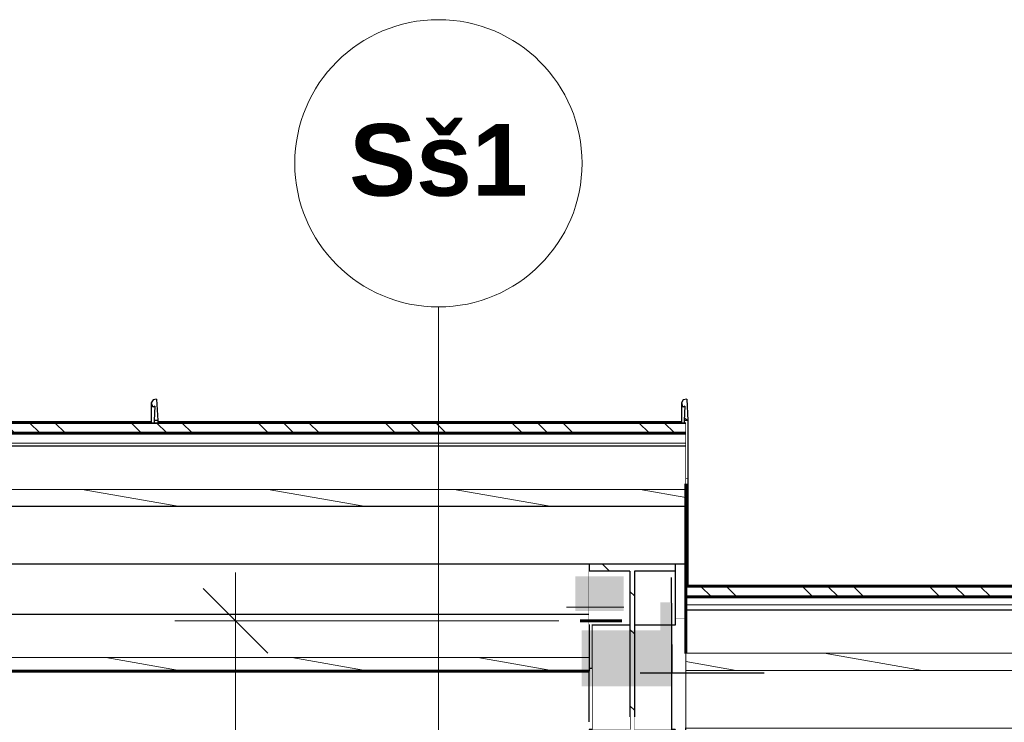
# Model space of a CAD drawing. Header units: millimetres. Extents: x -543656 to -529918, y -2500 to 6290.
# Tile 38 of 58: x -539997 to -538626, y 5311 to 6290. Entities that reach past the tile are written whole.
import ezdxf
from ezdxf.enums import TextEntityAlignment as Align

# ---------------------------------------------------------------- set-up
doc = ezdxf.new("R2010")
doc.units = ezdxf.units.MM
doc.header["$MEASUREMENT"] = 0
doc.linetypes.add('Wipeout_Contour', pattern=[1000, 0, -1000])
for name, color, linetype in [('2 - KÓTA NS.2D', 7, 'Continuous'), ('2 - TEXT HLAVNÍ NS.2D', 7, 'Continuous'), ('2 - ČÁRA HLAVNÍ.2D', 7, 'Continuous'), ('4 - OBKLADY VNĚJŠÍ.3D', 7, 'Continuous'), ('4 - PRVKY KLEMPÍŘSKÉ.3D', 7, 'Continuous'), ('4 - PRVKY ZÁMEČNICKÉ.3D', 7, 'Continuous'), ('4 - STŘEŠNÍ KRYTINA.3D', 7, 'Continuous'), ('Konstrukce – Dělicí čáry vrstev', 7, 'Continuous'), ('Výplně - Povrchové', 7, 'Continuous'), ('Výplně – Řezové', 7, 'Continuous')]:
    doc.layers.add(name, color=color, linetype=linetype)
doc.styles.add('GENEROVANÝ_STYL_1', font='Arial.ttf')
doc.styles.add('GENEROVANÝ_STYL_2', font='Arial Bold.ttf')
doc.linetypes.add('ČÁRA PAROZÁBRANA', pattern='A,0,[1,B ŘEZ B-B´1.Shx,S=2.380952,R=0,X=0,Y=0.0075],-300,0', length=300)
doc.dimstyles.new('GENEROVANÝ_STYL__1', dxfattribs={"dimtxt": 100, "dimasz": 85.5, "dimexe": 0.18, "dimexo": 450, "dimgap": 0, "dimtad": 1, "dimdec": 0, "dimzin": 0, "dimdsep": 46, "dimtxsty": 'GENEROVANÝ_STYL_1', "dimblk": 'ARROWHEAD_6', "dimblk1": 'ARROWHEAD_6', "dimblk2": 'ARROWHEAD_6', "dimcen": 0.09, "dimclrd": 256, "dimclre": 256, "dimclrt": 256, "dimazin": 0, "dimtfac": 1, "dimtdec": 4, "dimtmove": 0, "dimatfit": 3, "dimfxl": 1, "dimtolj": 1, "dimtzin": 0, "dimarcsym": 0})
pattern_1 = [(135, (-1697940.48, 0), (88.388348, 88.388348), []), (135, (-1697958.16, -17.68), (88.388348, 88.388348), []), (135, (-1697975.84, -35.36), (88.388348, 88.388348), [])]
pattern_2 = [(0, (-1697940.485, 0), (0, 15), [])]
pattern_3 = [(170, (-1697940.485, 0), (7.8141678, 44.3163477), [])]

# ---------------------------------------------------------------- blocks, each defined once
blk = doc.blocks.new('Řez_15', base_point=(-1697940.5, 0))
at = {"color": 254, "linetype": 'Wipeout_Contour', "lineweight": 0, "ltscale": 8625698.079620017}
blk.add_wipeout([(-539089.2, 5446.9), (-539089.2, 5301.2), (-539084.2, 5301.2), (-539084.2, 5222.3), (-539089.2, 5222.3), (-539089.2, 4965.1), (-539087.8, 4967.3), (-539083.5, 4973.5), (-539083.5, 5053.1), (-539069.2, 5053.1), (-539069.2, 5169.2), (-539069.2, 5169.2), (-539069.2, 5302.5), (-539069.2, 5456.4), (-539084.2, 5456.4), (-539084.2, 5446.9)], dxfattribs=at).dxf.layer = 'Výplně - Povrchové'
at = {"layer": '4 - STŘEŠNÍ KRYTINA.3D', "color": 181, "linetype": 'Continuous', "lineweight": 30, "true_color": 0x9e3eff}
blk.add_line((-539069.2, 5456.4), (-539084.2, 5456.4), dxfattribs=at)
blk = doc.blocks.new('Řez_16', base_point=(-1697940.5, 0))
at = {"layer": 'Výplně – Řezové', "linetype": 'Continuous', "lineweight": 0, "true_color": 0x000000}
h = blk.add_hatch(dxfattribs=at)
h.set_pattern_fill('KOV_HLINÍK', color=18, style=0, pattern_type=2)
h.set_pattern_definition(pattern_1)
h.paths.add_polyline_path([(-540544.2, 5729), (-540544.2, 5713.9), (-539069.2, 5713.9), (-539069.2, 5729)])
h = blk.add_hatch(dxfattribs=at)
h.set_pattern_fill('DESKY_CETRIS__OSB____', color=18, style=0, pattern_type=2)
h.set_pattern_definition(pattern_2)
h.paths.add_polyline_path([(-540544.2, 5695.9), (-539069.2, 5695.9), (-539069.2, 5713.9), (-540544.2, 5713.9)])
h = blk.add_hatch(dxfattribs=at)
h.set_pattern_fill('DŘEVO___BEDNĚNÍ', color=18, style=0, pattern_type=2)
h.set_pattern_definition(pattern_3)
h.paths.add_polyline_path([(-540544.2, 5635.8), (-540544.2, 5611.8), (-539069.2, 5611.8), (-539069.2, 5635.8)])
at = {"layer": '4 - STŘEŠNÍ KRYTINA.3D', "color": 181, "linetype": 'Continuous', "lineweight": 60, "true_color": 0x9e3eff}
blk.add_line((-539069.2, 5729), (-540544.2, 5729), dxfattribs=at)
at = {"layer": '4 - STŘEŠNÍ KRYTINA.3D', "color": 181, "linetype": 'Continuous', "lineweight": 15, "true_color": 0x9e3eff}
blk.add_line((-539069.2, 5729), (-539069.2, 5713.9), dxfattribs=at)
at = {"layer": '4 - STŘEŠNÍ KRYTINA.3D', "color": 7, "linetype": 'Continuous', "lineweight": 30, "flags": 128}
blk.add_lwpolyline([(-539069.2, 5713.9), (-539069.2, 5695.9), (-539069.2, 5635.8)], dxfattribs=at)
at = {"layer": 'Konstrukce – Dělicí čáry vrstev', "color": 181, "linetype": 'Continuous', "lineweight": 60, "true_color": 0x9e3eff}
blk.add_line((-539069.2, 5713.9), (-540544.2, 5713.9), dxfattribs=at)
at = {"layer": 'Konstrukce – Dělicí čáry vrstev', "color": 7, "linetype": 'Continuous', "lineweight": 30}
for p, q in [((-539069.2, 5695.9), (-540544.2, 5695.9)), ((-539069.2, 5611.8), (-540544.2, 5611.8))]:
    blk.add_line(p, q, dxfattribs=at)
at = {"layer": 'Konstrukce – Dělicí čáry vrstev', "color": 181, "linetype": 'ČÁRA PAROZÁBRANA', "lineweight": 15, "true_color": 0x9e3eff}
blk.add_line((-539069.2, 5635.8), (-540544.2, 5635.8), dxfattribs=at)
at = {"color": 254, "linetype": 'Wipeout_Contour', "lineweight": 0, "ltscale": 3234614.098689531}
blk.add_wipeout([(-539084.2, 5531.7), (-539084.2, 5456.4), (-539069.2, 5456.4), (-539069.2, 5468.1), (-539069.2, 5499.7), (-539069.2, 5531.7)], dxfattribs=at).dxf.layer = 'Výplně - Povrchové'
at = {"layer": '4 - STŘEŠNÍ KRYTINA.3D', "color": 7, "linetype": 'Continuous', "lineweight": 30}
blk.add_line((-539069.2, 5531.7), (-539084.2, 5531.7), dxfattribs=at)
at = {"layer": '4 - STŘEŠNÍ KRYTINA.3D', "color": 181, "linetype": 'Continuous', "lineweight": 30, "true_color": 0x9e3eff}
blk.add_line((-539069.2, 5531.7), (-539069.2, 5501.2), dxfattribs=at)
at = {"layer": '4 - STŘEŠNÍ KRYTINA.3D', "color": 7, "linetype": 'Continuous', "lineweight": 0, "flags": 128}
blk.add_lwpolyline([(-539069.2, 5635.8), (-539069.2, 5611.8), (-539069.2, 5531.7)], dxfattribs=at)
at = {"layer": 'Konstrukce – Dělicí čáry vrstev', "color": 7, "linetype": 'Continuous', "lineweight": 30, "flags": 128}
blk.add_lwpolyline([(-539084.2, 5531.7), (-539144.2, 5531.7), (-539204.2, 5531.7), (-540334.2, 5531.7), (-540394.2, 5531.7), (-540454.2, 5531.7), (-540544.2, 5531.7)], dxfattribs=at)
blk = doc.blocks.new('Řez_18', base_point=(-1697940.5, 0))
at = {"layer": 'Výplně – Řezové', "linetype": 'Continuous', "lineweight": 0, "true_color": 0x000000}
h = blk.add_hatch(dxfattribs=at)
h.set_pattern_fill('KOV_HLINÍK', color=18, style=0, pattern_type=2)
h.set_pattern_definition(pattern_1)
h.paths.add_polyline_path([(-539069.2, 5501.2), (-539069.2, 5486.2), (-537594.2, 5486), (-537594.2, 5501)])
h = blk.add_hatch(dxfattribs=at)
h.set_pattern_fill('DESKY_CETRIS__OSB____', color=18, style=0, pattern_type=2)
h.set_pattern_definition(pattern_2)
h.paths.add_polyline_path([(-539069.2, 5486.2), (-539069.2, 5468.1), (-537594.2, 5467.9), (-537594.2, 5486)])
h = blk.add_hatch(dxfattribs=at)
h.set_pattern_fill('DŘEVO___BEDNĚNÍ', color=18, style=0, pattern_type=2)
h.set_pattern_definition(pattern_3)
h.paths.add_polyline_path([(-539069.2, 5407.9), (-539069.2, 5383.8), (-537594.2, 5383.6), (-537594.2, 5407.7)])
at = {"layer": '4 - STŘEŠNÍ KRYTINA.3D', "color": 181, "linetype": 'Continuous', "lineweight": 15, "true_color": 0x9e3eff}
for p, q in [((-539069.2, 5501.2), (-539069.2, 5486.2)), ((-537594.2, 5501), (-537594.2, 5486))]:
    blk.add_line(p, q, dxfattribs=at)
at = {"layer": '4 - STŘEŠNÍ KRYTINA.3D', "color": 181, "linetype": 'Continuous', "lineweight": 60, "true_color": 0x9e3eff}
blk.add_line((-539069.2, 5501.2), (-537594.2, 5501), dxfattribs=at)
at = {"layer": '4 - STŘEŠNÍ KRYTINA.3D', "color": 181, "linetype": 'Continuous', "lineweight": 30, "true_color": 0x9e3eff}
blk.add_line((-537594.2, 5467.9), (-537594.2, 5365.6), dxfattribs=at)
at = {"layer": '4 - STŘEŠNÍ KRYTINA.3D', "color": 7, "linetype": 'Continuous', "lineweight": 30, "flags": 128}
for points in [[(-539069.2, 5486.2), (-539069.2, 5468.1), (-539069.2, 5407.9)], [(-537594.2, 5486), (-537594.2, 5467.9), (-537594.2, 5407.7)]]:
    blk.add_lwpolyline(points, dxfattribs=at)
at = {"layer": 'Konstrukce – Dělicí čáry vrstev', "color": 181, "linetype": 'Continuous', "lineweight": 60, "true_color": 0x9e3eff}
blk.add_line((-539069.2, 5486.2), (-537594.2, 5486), dxfattribs=at)
at = {"layer": 'Konstrukce – Dělicí čáry vrstev', "color": 7, "linetype": 'Continuous', "lineweight": 30}
for p, q in [((-539069.2, 5468.1), (-537594.2, 5467.9)), ((-539069.2, 5383.8), (-537594.2, 5383.6))]:
    blk.add_line(p, q, dxfattribs=at)
at = {"layer": 'Konstrukce – Dělicí čáry vrstev', "color": 181, "linetype": 'ČÁRA PAROZÁBRANA', "lineweight": 15, "true_color": 0x9e3eff}
blk.add_line((-539069.2, 5407.9), (-537594.2, 5407.7), dxfattribs=at)
at = {"color": 254, "linetype": 'Wipeout_Contour', "lineweight": 0, "ltscale": 5385044.866242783}
blk.add_wipeout([(-539069.2, 5303.5), (-539069.2, 5169.2), (-539069.2, 5169.2), (-539069.2, 5178), (-539054.2, 5178), (-539054.2, 5299.5), (-537609.2, 5299.5), (-537609.2, 5177.8), (-537594.2, 5177.8), (-537594.2, 5303.3)], dxfattribs=at).dxf.layer = 'Výplně - Povrchové'
at = {"layer": '4 - STŘEŠNÍ KRYTINA.3D', "color": 181, "linetype": 'Continuous', "lineweight": 30, "true_color": 0x9e3eff}
for p, q in [((-537594.2, 5277.5), (-537594.2, 5311)), ((-539069.2, 5169.2), (-539069.2, 5303.5)), ((-537594.2, 5303.3), (-537594.2, 5177.8)), ((-537594.2, 5276.8), (-537594.2, 5277.5)), ((-537594.2, 5272.8), (-537594.2, 5276.8)), ((-539069.2, 5169.2), (-539069.2, 5169.2)), ((-537594.2, 5169.5), (-537594.2, 5177.8))]:
    blk.add_line(p, q, dxfattribs=at)
at = {"layer": '4 - STŘEŠNÍ KRYTINA.3D', "color": 7, "linetype": 'Continuous', "lineweight": 30}
blk.add_line((-539069.2, 5303.5), (-537594.2, 5303.3), dxfattribs=at)
at = {"layer": '4 - STŘEŠNÍ KRYTINA.3D', "color": 7, "linetype": 'Continuous', "lineweight": 0, "flags": 128}
for points in [[(-539069.2, 5407.9), (-539069.2, 5383.8), (-539069.2, 5303.5)], [(-537594.2, 5407.7), (-537594.2, 5383.6), (-537594.2, 5303.3)]]:
    blk.add_lwpolyline(points, dxfattribs=at)
blk = doc.blocks.new('Řez_49', base_point=(-1697940.5, 0))
at = {"color": 254, "linetype": 'Wipeout_Contour', "lineweight": 0, "ltscale": 12958337.883391}
blk.add_wipeout([(-540544.2, 5311.9), (-540544.2, 500), (-539219.2, 500), (-539219.2, 502.5), (-539199.2, 502.5), (-539199.2, 5222.3), (-539204.2, 5222.3), (-539204.2, 5301.2), (-539199.2, 5301.2), (-539199.2, 5386.9), (-539204.2, 5386.9), (-539204.2, 5311.9), (-540391.1, 5311.9), (-540391.1, 5301.2), (-540334.2, 5301.2), (-540334.2, 5222.3), (-540339.2, 5222.3), (-540339.2, 503.3), (-540449.2, 503.3), (-540449.2, 5222.3), (-540454.2, 5222.3), (-540454.2, 5301.2), (-540397.3, 5301.2), (-540397.3, 5311.9)], dxfattribs=at).dxf.layer = 'Výplně - Povrchové'
at = {"color": 254, "linetype": 'Wipeout_Contour', "lineweight": 0, "ltscale": 2156914.699068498}
blk.add_wipeout([(-539199.2, 5396.4), (-539204.2, 5396.4), (-539204.2, 5386.9), (-539199.2, 5386.9)], dxfattribs=at).dxf.layer = 'Výplně - Povrchové'
at = {"layer": '4 - OBKLADY VNĚJŠÍ.3D', "color": 7, "linetype": 'Continuous', "lineweight": 30}
for p, q in [((-539204.2, 5386.9), (-539199.2, 5386.9)), ((-539199.2, 5386.9), (-539199.2, 5301.2))]:
    blk.add_line(p, q, dxfattribs=at)
at = {"color": 254, "linetype": 'Wipeout_Contour', "lineweight": 0, "ltscale": 2696146.695183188}
blk.add_wipeout([(-539204.2, 5396.4), (-539199.2, 5396.4), (-539199.2, 5448), (-539204.2, 5448), (-539204.2, 5401.5)], dxfattribs=at).dxf.layer = 'Výplně - Povrchové'
at = {"layer": '4 - OBKLADY VNĚJŠÍ.3D', "color": 7, "linetype": 'Continuous', "lineweight": 30}
for p, q in [((-539199.2, 5396.4), (-539199.2, 5448)), ((-539199.2, 5386.9), (-539199.2, 5396.4))]:
    blk.add_line(p, q, dxfattribs=at)
blk = doc.blocks.new('Řez_50', base_point=(-1697940.5, 0))
at = {"layer": 'Konstrukce – Dělicí čáry vrstev', "color": 7, "linetype": 'Continuous', "lineweight": 30}
for p, q in [((-539204.2, 5531.7), (-539204.2, 5521.9)), ((-539204.2, 5461.6), (-540544.2, 5461.6))]:
    blk.add_line(p, q, dxfattribs=at)
at = {"layer": 'Konstrukce – Dělicí čáry vrstev', "color": 7, "linetype": 'Continuous', "lineweight": 0}
blk.add_line((-539204.2, 5401.5), (-540544.2, 5401.5), dxfattribs=at)
at = {"color": 254, "linetype": 'Wipeout_Contour', "lineweight": 0, "ltscale": 2161988.882401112}
blk.add_wipeout([(-540544.2, 5382.5), (-540544.2, 5311.9), (-540397.3, 5311.9), (-540397.3, 5382.5)], dxfattribs=at).dxf.layer = 'Výplně - Povrchové'
at = {"layer": '4 - OBKLADY VNĚJŠÍ.3D', "color": 7, "linetype": 'Continuous', "lineweight": 30}
for p in [(-540544.2, 5400.5), (-540544.2, 5311.9)]:
    blk.add_line(p, (-540544.2, 5382.5), dxfattribs=at)
at = {"color": 254, "linetype": 'Wipeout_Contour', "lineweight": 0, "ltscale": 2159296.614452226}
blk.add_wipeout([(-540391.1, 5382.5), (-540391.1, 5311.9), (-539204.2, 5311.9), (-539204.2, 5382.5)], dxfattribs=at).dxf.layer = 'Výplně - Povrchové'
at = {"layer": 'Výplně – Řezové', "linetype": 'Continuous', "lineweight": 0, "true_color": 0x000000}
h = blk.add_hatch(dxfattribs=at)
h.set_pattern_fill('DŘEVO___BEDNĚNÍ', color=18, style=0, pattern_type=2)
h.set_pattern_definition(pattern_3)
h.paths.add_polyline_path([(-540544.2, 5401.5), (-540544.2, 5382.5), (-540397.3, 5382.5), (-540397.3, 5401.5)])
h = blk.add_hatch(dxfattribs=at)
h.set_pattern_fill('DŘEVO___BEDNĚNÍ', color=18, style=0, pattern_type=2)
h.set_pattern_definition(pattern_3)
h.paths.add_polyline_path([(-539204.2, 5401.5), (-540391.1, 5401.5), (-540391.1, 5382.5), (-539204.2, 5382.5)])
at = {"layer": '4 - OBKLADY VNĚJŠÍ.3D', "color": 7, "linetype": 'Continuous', "lineweight": 60}
blk.add_line((-539204.2, 5382.5), (-540544.2, 5382.5), dxfattribs=at)
at = {"layer": '4 - OBKLADY VNĚJŠÍ.3D', "color": 7, "linetype": 'Continuous', "lineweight": 30}
blk.add_line((-539204.2, 5311.9), (-539204.2, 5382.5), dxfattribs=at)
at = {"layer": '4 - OBKLADY VNĚJŠÍ.3D', "color": 7, "linetype": 'Continuous', "lineweight": 30, "flags": 128}
blk.add_lwpolyline([(-539204.2, 5521.9), (-539204.2, 5461.6), (-539204.2, 5401.5), (-539204.2, 5382.5)], dxfattribs=at)
blk = doc.blocks.new('Řez_92', base_point=(-1697940.5, 0))
at = {"layer": '4 - PRVKY ZÁMEČNICKÉ.3D', "color": 181, "linetype": 'Continuous', "lineweight": 30, "true_color": 0x9e3eff}
for p, q in [((-539147.3, 5301.2), (-539204.2, 5301.2)), ((-539084.2, 5301.2), (-539141.1, 5301.2))]:
    blk.add_line(p, q, dxfattribs=at)
at = {"color": 254, "linetype": 'Wipeout_Contour', "lineweight": 0, "ltscale": 2156562.262192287}
blk.add_wipeout([(-539141.1, 5521.9), (-539141.1, 5446.9), (-539084.2, 5446.9), (-539084.2, 5521.9)], dxfattribs=at).dxf.layer = 'Výplně - Povrchové'
at = {"color": 254, "linetype": 'Wipeout_Contour', "lineweight": 0, "ltscale": 2156679.389356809}
blk.add_wipeout([(-539204.2, 5291.4), (-539204.2, 5222.3), (-539084.2, 5222.3), (-539084.2, 5291.4)], dxfattribs=at).dxf.layer = 'Výplně - Povrchové'
at = {"layer": '4 - PRVKY ZÁMEČNICKÉ.3D', "color": 181, "linetype": 'Continuous', "lineweight": 30, "true_color": 0x9e3eff}
for p, q in [((-539084.2, 5531.7), (-539084.2, 5521.9)), ((-539084.2, 5521.9), (-539084.2, 5446.9)), ((-539084.2, 5446.9), (-539089.2, 5446.9)), ((-539204.2, 5301.2), (-539204.2, 5291.4)), ((-539084.2, 5301.2), (-539084.2, 5291.4)), ((-539204.2, 5291.4), (-539204.2, 5222.3)), ((-539084.2, 5291.4), (-539204.2, 5291.4)), ((-539084.2, 5291.4), (-539084.2, 5222.3)), ((-539199.2, 5222.3), (-539204.2, 5222.3)), ((-539089.2, 5222.3), (-539199.2, 5222.3)), ((-539084.2, 5222.3), (-539089.2, 5222.3))]:
    blk.add_line(p, q, dxfattribs=at)
at = {"color": 254, "linetype": 'Wipeout_Contour', "lineweight": 0, "ltscale": 3235267.29688822}
blk.add_wipeout([(-539204.2, 5521.9), (-539204.2, 5448), (-539199.2, 5448), (-539199.2, 5446.9), (-539147.3, 5446.9), (-539147.3, 5521.9)], dxfattribs=at).dxf.layer = 'Výplně - Povrchové'
at = {"layer": 'Výplně – Řezové', "linetype": 'Continuous', "lineweight": 0, "true_color": 0x000000}
h = blk.add_hatch(dxfattribs=at)
h.set_pattern_fill('KOV_OCEL', color=18, style=0, pattern_type=2)
h.set_pattern_definition([(135, (-1697940.48, 0), (79.549513, 79.549513), []), (135, (-1697967, -26.52), (79.549513, 79.549513), [])])
h.paths.add_polyline_path([(-539084.2, 5521.9), (-539084.2, 5531.7), (-539204.2, 5531.7), (-539204.2, 5521.9), (-539147.3, 5521.9), (-539147.3, 5301.2), (-539204.2, 5301.2), (-539204.2, 5291.4), (-539084.2, 5291.4), (-539084.2, 5301.2), (-539141.1, 5301.2), (-539141.1, 5521.9)])
at = {"layer": '4 - PRVKY ZÁMEČNICKÉ.3D', "color": 181, "linetype": 'Continuous', "lineweight": 30, "true_color": 0x9e3eff}
for p, q in [((-539147.3, 5521.9), (-539204.2, 5521.9)), ((-539147.3, 5521.9), (-539147.3, 5301.2)), ((-539141.1, 5521.9), (-539141.1, 5301.2)), ((-539084.2, 5521.9), (-539141.1, 5521.9)), ((-539147.3, 5446.9), (-539199.2, 5446.9)), ((-539089.2, 5446.9), (-539141.1, 5446.9))]:
    blk.add_line(p, q, dxfattribs=at)
blk = doc.blocks.new('Řez_93', base_point=(-1697940.5, 0))
at = {"color": 254, "linetype": 'Wipeout_Contour', "lineweight": 0, "ltscale": 2156570.730918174}
blk.add_wipeout([(-539141.1, 5446.6), (-539089.2, 5446.6), (-539089.2, 5446.9), (-539141.1, 5446.9)], dxfattribs=at).dxf.layer = 'Výplně - Povrchové'
at = {"color": 254, "linetype": 'Wipeout_Contour', "lineweight": 0, "ltscale": 2156803.119055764}
blk.add_wipeout([(-539147.3, 5446.9), (-539199.2, 5446.9), (-539199.2, 5446.6), (-539147.3, 5446.6)], dxfattribs=at).dxf.layer = 'Výplně - Povrchové'
at = {"color": 254, "linetype": 'Wipeout_Contour', "lineweight": 0, "ltscale": 2156567.826504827}
blk.add_wipeout([(-539141.1, 5446.6), (-539141.1, 5301.2), (-539089.2, 5301.2), (-539089.2, 5446.6)], dxfattribs=at).dxf.layer = 'Výplně - Povrchové'
at = {"layer": '4 - PRVKY ZÁMEČNICKÉ.3D', "color": 181, "linetype": 'Continuous', "lineweight": 30, "true_color": 0x9e3eff}
for p, q in [((-539089.2, 5446.9), (-539089.2, 5446.6)), ((-539089.2, 5446.6), (-539089.2, 5301.2))]:
    blk.add_line(p, q, dxfattribs=at)
at = {"color": 254, "linetype": 'Wipeout_Contour', "lineweight": 0, "ltscale": 2156800.214961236}
blk.add_wipeout([(-539199.2, 5446.6), (-539199.2, 5301.2), (-539147.3, 5301.2), (-539147.3, 5446.6)], dxfattribs=at).dxf.layer = 'Výplně - Povrchové'
at = {"layer": '4 - PRVKY ZÁMEČNICKÉ.3D', "color": 181, "linetype": 'Continuous', "lineweight": 30, "true_color": 0x9e3eff}
for p, q in [((-539147.3, 5446.6), (-539199.2, 5446.6)), ((-539089.2, 5446.6), (-539141.1, 5446.6))]:
    blk.add_line(p, q, dxfattribs=at)
blk = doc.blocks.new('Řez_123', base_point=(-1697940.5, 0))
at = {"color": 254, "linetype": 'Wipeout_Contour', "lineweight": 0, "ltscale": 2699201.078372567}
blk.add_wipeout([(-539810.4, 5750.7), (-539810.4, 5729), (-539809.8, 5729), (-539809.8, 5731.6), (-539809, 5751.6)], dxfattribs=at).dxf.layer = 'Výplně - Povrchové'
at = {"color": 254, "linetype": 'Wipeout_Contour', "lineweight": 0, "ltscale": 2159366.710503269}
blk.add_wipeout([(-539810.4, 5750.7), (-539812, 5751.3), (-539812, 5729), (-539810.4, 5729)], dxfattribs=at).dxf.layer = 'Výplně - Povrchové'
at = {"color": 254, "linetype": 'Wipeout_Contour', "lineweight": 0, "ltscale": 2159350.76824096}
blk.add_wipeout([(-539809.8, 5731.6), (-539809.8, 5729), (-539804.8, 5729), (-539804.8, 5731.6)], dxfattribs=at).dxf.layer = 'Výplně - Povrchové'
at = {"layer": '4 - PRVKY KLEMPÍŘSKÉ.3D', "color": 181, "linetype": 'Continuous', "lineweight": 30, "true_color": 0x9e3eff}
blk.add_line((-539804.8, 5731.6), (-539804.8, 5729), dxfattribs=at)
at = {"color": 254, "linetype": 'Wipeout_Contour', "lineweight": 0, "ltscale": 2159373.413917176}
blk.add_wipeout([(-539813.7, 5756.1), (-539813.7, 5729), (-539812, 5729), (-539812, 5751.3)], dxfattribs=at).dxf.layer = 'Výplně - Povrchové'
at = {"layer": 'Výplně – Řezové', "linetype": 'Continuous', "lineweight": 0, "true_color": 0x000000}
h = blk.add_hatch(dxfattribs=at)
h.set_pattern_fill('KOV_HLINÍK', color=18, style=0, pattern_type=2)
h.set_pattern_definition(pattern_1)
h.paths.add_polyline_path([(-539810.4, 5750.7), (-539809, 5751.6), (-539809.8, 5731.6), (-539804.8, 5731.6), (-539806.3, 5761.6), (-539811.2, 5760.5), (-539813.7, 5756.1), (-539812, 5751.3)])
at = {"layer": '4 - PRVKY KLEMPÍŘSKÉ.3D', "color": 181, "linetype": 'Continuous', "lineweight": 30, "true_color": 0x9e3eff}
for p, q in [((-539811.2, 5760.5), (-539813.7, 5756.1)), ((-539806.3, 5761.6), (-539811.2, 5760.5)), ((-539806.3, 5761.6), (-539804.8, 5731.6)), ((-539813.7, 5756.1), (-539813.7, 5729)), ((-539813.7, 5756.1), (-539812, 5751.3)), ((-539812, 5751.3), (-539810.4, 5750.7)), ((-539809, 5751.6), (-539810.4, 5750.7)), ((-539809, 5751.6), (-539809.8, 5731.6)), ((-539809.8, 5731.6), (-539809.8, 5729)), ((-539804.8, 5731.6), (-539809.8, 5731.6))]:
    blk.add_line(p, q, dxfattribs=at)
blk = doc.blocks.new('Řez_124', base_point=(-1697940.5, 0))
at = {"color": 254, "linetype": 'Wipeout_Contour', "lineweight": 0, "ltscale": 2695511.027432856}
blk.add_wipeout([(-539072.3, 5750.7), (-539072.3, 5729), (-539071.7, 5729), (-539071.7, 5731.6), (-539070.9, 5751.6)], dxfattribs=at).dxf.layer = 'Výplně - Povrchové'
at = {"color": 254, "linetype": 'Wipeout_Contour', "lineweight": 0, "ltscale": 2156414.669811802}
blk.add_wipeout([(-539073.9, 5751.3), (-539073.9, 5729), (-539072.3, 5729), (-539072.3, 5750.7)], dxfattribs=at).dxf.layer = 'Výplně - Povrchové'
at = {"color": 254, "linetype": 'Wipeout_Contour', "lineweight": 0, "ltscale": 3234596.397818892}
blk.add_wipeout([(-539071.7, 5731.6), (-539071.7, 5729), (-539069.2, 5729), (-539069.2, 5650.1), (-539066.7, 5650.1), (-539066.7, 5731.6)], dxfattribs=at).dxf.layer = 'Výplně - Povrchové'
at = {"layer": '4 - PRVKY KLEMPÍŘSKÉ.3D', "color": 181, "linetype": 'Continuous', "lineweight": 30, "true_color": 0x9e3eff}
for p, q in [((-539066.7, 5731.6), (-539066.7, 5650.1)), ((-539066.7, 5650.1), (-539069.2, 5650.1))]:
    blk.add_line(p, q, dxfattribs=at)
at = {"color": 254, "linetype": 'Wipeout_Contour', "lineweight": 0, "ltscale": 2156421.373309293}
blk.add_wipeout([(-539075.6, 5756.1), (-539075.6, 5729), (-539073.9, 5729), (-539073.9, 5751.3)], dxfattribs=at).dxf.layer = 'Výplně - Povrchové'
at = {"layer": 'Výplně – Řezové', "linetype": 'Continuous', "lineweight": 0, "true_color": 0x000000}
h = blk.add_hatch(dxfattribs=at)
h.set_pattern_fill('KOV_HLINÍK', color=18, style=0, pattern_type=2)
h.set_pattern_definition(pattern_1)
h.paths.add_polyline_path([(-539072.3, 5750.7), (-539070.9, 5751.6), (-539071.7, 5731.6), (-539066.7, 5731.6), (-539068.2, 5761.6), (-539073.2, 5760.5), (-539075.6, 5756.1), (-539073.9, 5751.3)])
at = {"layer": '4 - PRVKY KLEMPÍŘSKÉ.3D', "color": 181, "linetype": 'Continuous', "lineweight": 30, "true_color": 0x9e3eff}
for p, q in [((-539073.2, 5760.5), (-539075.6, 5756.1)), ((-539068.2, 5761.6), (-539073.2, 5760.5)), ((-539068.2, 5761.6), (-539066.7, 5731.6)), ((-539075.6, 5756.1), (-539075.6, 5729)), ((-539075.6, 5756.1), (-539073.9, 5751.3)), ((-539073.9, 5751.3), (-539072.3, 5750.7)), ((-539070.9, 5751.6), (-539072.3, 5750.7)), ((-539070.9, 5751.6), (-539071.7, 5731.6)), ((-539071.7, 5731.6), (-539071.7, 5729)), ((-539066.7, 5731.6), (-539071.7, 5731.6))]:
    blk.add_line(p, q, dxfattribs=at)
blk = doc.blocks.new('Řez_132', base_point=(-1697940.5, 0))
at = {"color": 254, "linetype": 'Wipeout_Contour', "lineweight": 0, "ltscale": 3234583.796491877}
blk.add_wipeout([(-539069.2, 5650.1), (-539069.2, 5645.1), (-539069.2, 5643.5), (-539069.2, 5501.2), (-539066.7, 5501.2), (-539066.7, 5650.1)], dxfattribs=at).dxf.layer = 'Výplně - Povrchové'
at = {"layer": '4 - PRVKY KLEMPÍŘSKÉ.3D', "color": 181, "linetype": 'Continuous', "lineweight": 30, "true_color": 0x9e3eff}
blk.add_line((-539066.7, 5650.1), (-539066.7, 5501.2), dxfattribs=at)
blk = doc.blocks.new('*D189', base_point=(-1697940.5, 0))
at = {"layer": '2 - KÓTA NS.2D', "color": 96, "linetype": 'Continuous', "lineweight": 0, "true_color": 0x007d00}
for p, q in [((-539696.4, 5452.6), (-539696.4, 5520.1)), ((-539246.4, 5452.6), (-539780.8, 5452.6)), ((-539696.4, 500), (-539696.4, 5452.6)), ((-539612, 500), (-540146.4, 500)), ((-539696.4, 432.5), (-539696.4, 500))]:
    blk.add_line(p, q, dxfattribs=at)
at = {"layer": '2 - KÓTA NS.2D', "color": 96, "linetype": 'Continuous', "lineweight": 15, "true_color": 0x007d00}
for p, q in [((-539651.4, 5407.6), (-539741.4, 5497.6)), ((-539741.4, 545), (-539651.4, 455))]:
    blk.add_line(p, q, dxfattribs=at)
at = {"layer": '2 - KÓTA NS.2D', "color": 96, "lineweight": 0, "true_color": 0x007d00, "insert": (-539716.4, 2804.7), "char_height": 100, "attachment_point": 7, "rotation": 90, "style": 'GENEROVANÝ_STYL_1'}
blk.add_mtext('\\A1;{\\pql;\\fArial|b0|i0|c0|p0;\\W1.000000;4\xa0953}', dxfattribs=at)
blk = doc.blocks.new('ARROWHEAD_6')
at = {"color": 0, "linetype": 'Continuous', "lineweight": 0}
for p, q in [((-0.5, -0.5), (0.5, 0.5)), ((0, 0), (-1, 0))]:
    blk.add_line(p, q, dxfattribs=at)
blk = doc.blocks.new('Popiska_3', base_point=(-539413.9, 5139.8))
at = {"layer": '2 - TEXT HLAVNÍ NS.2D', "color": 5, "linetype": 'Continuous', "lineweight": 15, "true_color": 0x1c1cff}
blk.add_line((-539413.9, 5139.8), (-539413.9, 5889.8), dxfattribs=at)
at = {"layer": '2 - TEXT HLAVNÍ NS.2D', "color": 5, "linetype": 'Continuous', "lineweight": 15, "true_color": 0x1c1cff, "flags": 128}
blk.add_lwpolyline([(-539213.9, 6089.8, 1), (-539613.9, 6089.8, 1)], format="xyb", close=True, dxfattribs=at)
at = {"layer": '2 - TEXT HLAVNÍ NS.2D', "color": 5, "lineweight": 0, "true_color": 0x1c1cff, "style": 'GENEROVANÝ_STYL_2'}
blk.add_attdef('customHeadContent', text='', height=100, dxfattribs=at).set_placement((-539413.9, 6094.6), align=Align.MIDDLE_CENTER)

msp = doc.modelspace()

# ---------------------------------------------------------------- block references
at = {"layer": '4 - STŘEŠNÍ KRYTINA.3D', "lineweight": 0}
msp.add_blockref('Řez_15', (-1697940.5, 0), dxfattribs=at)

# ---------------------------------------------------------------- next in the draw order: block references
at = {"layer": '4 - OBKLADY VNĚJŠÍ.3D', "lineweight": 0}
msp.add_blockref('Řez_49', (-1697940.5, 0), dxfattribs=at)
at = {"layer": '4 - STŘEŠNÍ KRYTINA.3D', "lineweight": 0}
msp.add_blockref('Řez_16', (-1697940.5, 0), dxfattribs=at)

# ---------------------------------------------------------------- next in the draw order: block references
at = {"layer": '4 - OBKLADY VNĚJŠÍ.3D', "lineweight": 0}
msp.add_blockref('Řez_50', (-1697940.5, 0), dxfattribs=at)
at = {"layer": '4 - PRVKY KLEMPÍŘSKÉ.3D', "lineweight": 0}
for name in ['Řez_123', 'Řez_124']:
    msp.add_blockref(name, (-1697940.5, 0), dxfattribs=at)
at = {"layer": '4 - STŘEŠNÍ KRYTINA.3D', "lineweight": 0}
msp.add_blockref('Řez_18', (-1697940.5, 0), dxfattribs=at)

# ---------------------------------------------------------------- next in the draw order: block references
at = {"layer": '2 - TEXT HLAVNÍ NS.2D', "color": 5, "linetype": 'Continuous', "lineweight": 15, "true_color": 0x1c1cff}
msp.add_blockref('Popiska_3', (-539413.9, 5139.8), dxfattribs=at).add_auto_attribs({'customHeadContent': 'Sš1'})
at = {"layer": '4 - PRVKY KLEMPÍŘSKÉ.3D', "lineweight": 0}
msp.add_blockref('Řez_132', (-1697940.5, 0), dxfattribs=at)
at = {"layer": '4 - PRVKY ZÁMEČNICKÉ.3D', "lineweight": 0}
msp.add_blockref('Řez_92', (-1697940.5, 0), dxfattribs=at)

# ---------------------------------------------------------------- next in the draw order: dimensions: what is measured, and where the dimension line sits
at = {"layer": '2 - KÓTA NS.2D', "color": 96, "linetype": 'Continuous', "lineweight": 0, "true_color": 0x007d00}
dim = msp.add_linear_dim(base=(-539696.4, 5452.6), p1=(-539944.2, 500), p2=(-539610.7, 5452.6), angle=90, dimstyle='GENEROVANÝ_STYL__1', dxfattribs=at)
dim.commit()
dim.dimension.update_dxf_attribs({"geometry": '*D189', "text_midpoint": (-539766.4, 2981.3), "dimtype": 160, "text_rotation": 90})

# ---------------------------------------------------------------- next in the draw order: hatches: boundary and pattern name
at = {"layer": '2 - ČÁRA HLAVNÍ.2D', "linetype": 'Continuous', "lineweight": 0, "true_color": 0xffffff}
msp.add_hatch(color=7, dxfattribs=at).paths.add_polyline_path([(-539223.2, 5514.6), (-539155.9, 5514.6), (-539155.9, 5466.5), (-539223.2, 5466.5)])

# ---------------------------------------------------------------- next in the draw order: linework, layer by layer
at = {"layer": '2 - ČÁRA HLAVNÍ.2D', "color": 181, "linetype": 'Continuous', "lineweight": 60, "true_color": 0x9e3eff}
msp.add_line((-539069.2, 5643.3), (-539069.2, 5407.2), dxfattribs=at)
at = {"layer": '2 - ČÁRA HLAVNÍ.2D', "color": 7, "linetype": 'Continuous', "lineweight": 0}
msp.add_line((-539235.5, 5471.6), (-539155.9, 5471.6), dxfattribs=at)

# ---------------------------------------------------------------- next in the draw order: block references
at = {"layer": '4 - PRVKY ZÁMEČNICKÉ.3D', "lineweight": 0}
msp.add_blockref('Řez_93', (-1697940.5, 0), dxfattribs=at)

# ---------------------------------------------------------------- next in the draw order: hatches: boundary and pattern name
at = {"layer": '2 - ČÁRA HLAVNÍ.2D', "linetype": 'Continuous', "lineweight": 0, "true_color": 0xffffff}
for points in [[(-539147.3, 5439.7), (-539104.8, 5439.7), (-539104.8, 5478.5), (-539089.1, 5478.5), (-539089.1, 5439.7), (-539089.1, 5361.3), (-539147.3, 5361.3)], [(-539214.6, 5439.7), (-539147.3, 5439.7), (-539147.3, 5361.3), (-539214.6, 5361.3)]]:
    msp.add_hatch(color=7, dxfattribs=at).paths.add_polyline_path(points)

# ---------------------------------------------------------------- next in the draw order: linework, layer by layer
at = {"layer": '2 - ČÁRA HLAVNÍ.2D', "color": 7, "linetype": 'Continuous', "lineweight": 30}
for p, q in [((-539089.8, 5513.1), (-539089.1, 5379.8)), ((-538969.5, 5379.8), (-539132.8, 5379.8)), ((-538960.4, 5379.8), (-539089.1, 5379.8))]:
    msp.add_line(p, q, dxfattribs=at)
at = {"layer": '2 - ČÁRA HLAVNÍ.2D', "color": 181, "linetype": 'Continuous', "lineweight": 30, "true_color": 0x9e3eff}
for p, q in [((-539147.3, 5491), (-539147.3, 5319.1)), ((-539141.1, 5491), (-539141.1, 5319.1))]:
    msp.add_line(p, q, dxfattribs=at)
at = {"layer": '2 - ČÁRA HLAVNÍ.2D', "color": 7, "linetype": 'Continuous', "lineweight": 60}
msp.add_line((-539216.4, 5452.6), (-539158.7, 5452.6), dxfattribs=at)

doc.saveas('drawing.dxf')
